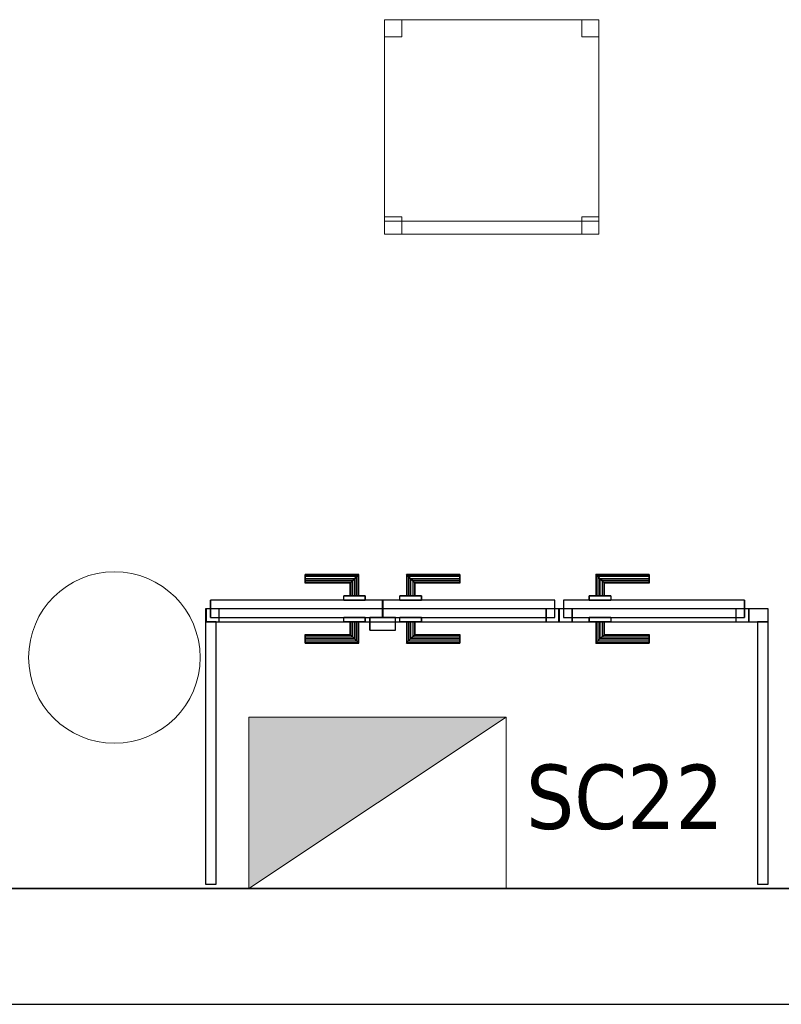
# Model space of a CAD drawing. Header units: metres. Extents: x 397.7 to 427.5, y 12.7 to 28.4.
# Tile 5 of 57: x 405.6 to 407.4, y 12.8 to 15.1. Entities that reach past the tile are written whole.
import ezdxf

# ---------------------------------------------------------------- set-up
doc = ezdxf.new("R2010")
doc.units = ezdxf.units.M
doc.layers.add('01_CARPINTERIA', color=5, linetype='Continuous', lineweight=25, true_color=0x0000ff)
doc.layers.add('01_SUELOS', color=7, linetype='Continuous', lineweight=25, true_color=0x007f00)
for name, color, linetype, lineweight in [('02_MOBILIARIO', 7, 'Continuous', 18), ('A-COLS-____-MCUT', 7, 'Continuous', 18), ('A-COLS-____-OTLN', 7, 'Continuous', 18), ('A-DETL-____-MBND', 7, 'Continuous', 18), ('A-DETL-GENF-OTLN', 7, 'Continuous', 18), ('A-GENM-____-OTLN', 7, 'Continuous', 18), ('A-WALL-____-MCUT', 7, 'Continuous', 25), ('A-WALL-____-OTLN', 7, 'Continuous', 25), ('E-ELEC-EQPM-IDEN', 7, 'Continuous', 30)]:
    doc.layers.add(name, color=color, linetype=linetype, lineweight=lineweight)
doc.styles.add('Tahoma_3', font='tahoma.ttf', dxfattribs={"height": 0.15})

# ---------------------------------------------------------------- blocks, each defined once
blk = doc.blocks.new('Family - Cadira d_Oficina_P4-153761-07_ELEC_P4')
at = {"layer": 'A-DETL-____-MBND', "color": 253, "true_color": 0xaaaaaa}
for p, q in [((0, 0.5), (0.5, 0.5)), ((0, 0), (0, 0.5)), ((0.5, 0.5), (0, 0.5)), ((0, 0.5), (0, 0)), ((0, 0.46), (0, 0.5)), ((0, 0.5), (0.04, 0.5)), ((0.04, 0.5), (0, 0.5)), ((0, 0.5), (0, 0.46)), ((0.04, 0.5), (0.04, 0.46)), ((0.04, 0.46), (0.04, 0.5)), ((0.46, 0.46), (0.46, 0.5)), ((0.46, 0.5), (0.5, 0.5)), ((0.5, 0.5), (0.46, 0.5)), ((0.46, 0.5), (0.46, 0.46)), ((0.5, 0.5), (0.5, 0)), ((0.5, 0), (0.5, 0.5)), ((0.5, 0.5), (0.5, 0.46)), ((0.5, 0.46), (0.5, 0.5)), ((0.04, 0.46), (0, 0.46)), ((0, 0.46), (0.04, 0.46)), ((0.5, 0.46), (0.46, 0.46)), ((0.46, 0.46), (0.5, 0.46)), ((0, 0), (0, 0.04)), ((0, 0.04), (0.04, 0.04)), ((0.04, 0.04), (0, 0.04)), ((0, 0.04), (0, 0)), ((0, 0), (0, 0.03)), ((0, 0.03), (0.5, 0.03)), ((0.5, 0.03), (0, 0.03)), ((0, 0.03), (0, 0)), ((0.04, 0.04), (0.04, 0)), ((0.04, 0), (0.04, 0.04)), ((0.46, 0), (0.46, 0.04)), ((0.46, 0.04), (0.5, 0.04)), ((0.5, 0.04), (0.46, 0.04)), ((0.46, 0.04), (0.46, 0)), ((0.5, 0.04), (0.5, 0)), ((0.5, 0), (0.5, 0.04)), ((0.5, 0.03), (0.5, 0)), ((0.5, 0), (0.5, 0.03)), ((0.04, 0), (0, 0)), ((0, 0), (0.04, 0)), ((0, 0), (0.5, 0)), ((0.5, 0), (0, 0)), ((0.5, 0), (0.46, 0)), ((0.5, 0), (0, 0)), ((0, 0), (0.5, 0)), ((0.46, 0), (0.5, 0))]:
    blk.add_line(p, q, dxfattribs=at)
blk = doc.blocks.new('Family - Evans PA-153788-07_ELEC_P4')
at = {"layer": 'A-WALL-____-MCUT', "color": 253, "true_color": 0xaaaaaa}
for p, q in [((0.6125, 0.025), (0, 0.025)), ((0, 0.025), (0, 0)), ((0.6125, 0), (0.6125, 0.025)), ((0, 0), (0.6125, 0))]:
    blk.add_line(p, q, dxfattribs=at)
at = {"layer": 'A-WALL-____-OTLN', "color": 253, "true_color": 0xaaaaaa}
for p, q in [((0.6125, 0.025), (0, 0.025)), ((0, 0.025), (0, 0)), ((0.6125, 0), (0.6125, 0.025)), ((0, 0), (0.6125, 0))]:
    blk.add_line(p, q, dxfattribs=at)
at = {"layer": 'A-WALL-____-OTLN', "color": 253, "lineweight": 18, "true_color": 0xaaaaaa}
blk.add_line((0, 0), (0.6125, 0), dxfattribs=at)
blk = doc.blocks.new('Family - LONDR55-XX_ZZ-ARQ-CAA-M3D-Londres55-153857-07_ELEC_P4')
at = {"layer": '01_CARPINTERIA', "color": 161, "true_color": 0xaaaaff}
for p, q in [((0.2308, 0.1087), (0.2308, 0.11)), ((0.2308, 0.11), (0.2308, 0.1087)), ((0.3558, 0.11), (0.2308, 0.11)), ((0.2308, 0.105), (0.2308, 0.1087)), ((0.2308, 0.1087), (0.2308, 0.105)), ((0.3545, 0.1087), (0.2308, 0.1087)), ((0.3545, 0.1087), (0.2308, 0.1087)), ((0.2308, 0.1), (0.2308, 0.105)), ((0.2308, 0.105), (0.2308, 0.1)), ((0.3508, 0.105), (0.2308, 0.105)), ((0.3508, 0.105), (0.2308, 0.105)), ((0.2308, 0.095), (0.2308, 0.1)), ((0.2308, 0.1), (0.2308, 0.095)), ((0.2308, 0.1), (0.3458, 0.1)), ((0.3458, 0.1), (0.2308, 0.1)), ((0.2308, 0.095), (0.2308, 0.0913)), ((0.2308, 0.0913), (0.2308, 0.095)), ((0.3408, 0.095), (0.2308, 0.095)), ((0.3408, 0.095), (0.2308, 0.095)), ((0.3372, 0.0913), (0.3408, 0.095)), ((0.3408, 0.095), (0.3372, 0.0913)), ((0.3408, 0.095), (0.3458, 0.1)), ((0.3458, 0.1), (0.3408, 0.095)), ((0.3408, 0.06), (0.3408, 0.095)), ((0.3408, 0.06), (0.3408, 0.095)), ((0.3508, 0.105), (0.3458, 0.1)), ((0.3458, 0.1), (0.3508, 0.105)), ((0.3458, 0.1), (0.3458, 0.06)), ((0.3458, 0.06), (0.3458, 0.1)), ((0.3545, 0.1087), (0.3508, 0.105)), ((0.3508, 0.105), (0.3545, 0.1087)), ((0.3508, 0.06), (0.3508, 0.105)), ((0.3508, 0.06), (0.3508, 0.105)), ((0.3558, 0.11), (0.3545, 0.1087)), ((0.3545, 0.1087), (0.3558, 0.11)), ((0.3545, 0.06), (0.3545, 0.1087)), ((0.3545, 0.06), (0.3545, 0.1087)), ((0.3558, 0.06), (0.3558, 0.11)), ((0.4682, 0.1087), (0.4668, 0.11)), ((0.4668, 0.11), (0.4668, 0.06)), ((0.4668, 0.11), (0.4682, 0.1087)), ((0.5918, 0.11), (0.4668, 0.11)), ((0.4718, 0.105), (0.4682, 0.1087)), ((0.4682, 0.1087), (0.4682, 0.06)), ((0.4682, 0.1087), (0.4682, 0.06)), ((0.4682, 0.1087), (0.4718, 0.105)), ((0.5918, 0.1087), (0.4682, 0.1087)), ((0.5918, 0.1087), (0.4682, 0.1087)), ((0.4768, 0.1), (0.4718, 0.105)), ((0.4718, 0.105), (0.4718, 0.06)), ((0.4718, 0.105), (0.4718, 0.06)), ((0.4718, 0.105), (0.4768, 0.1)), ((0.5918, 0.105), (0.4718, 0.105)), ((0.5918, 0.105), (0.4718, 0.105)), ((0.4768, 0.06), (0.4768, 0.1)), ((0.4768, 0.1), (0.4768, 0.06)), ((0.4768, 0.1), (0.4818, 0.095)), ((0.4818, 0.095), (0.4768, 0.1)), ((0.4768, 0.1), (0.5918, 0.1)), ((0.5918, 0.1), (0.4768, 0.1)), ((0.4818, 0.095), (0.4818, 0.06)), ((0.4818, 0.095), (0.4855, 0.0913)), ((0.4855, 0.0913), (0.4818, 0.095)), ((0.4818, 0.095), (0.4818, 0.06)), ((0.5918, 0.095), (0.4818, 0.095)), ((0.5918, 0.095), (0.4818, 0.095)), ((0.5918, 0.1087), (0.5918, 0.11)), ((0.5918, 0.11), (0.5918, 0.1087)), ((0.5918, 0.105), (0.5918, 0.1087)), ((0.5918, 0.1087), (0.5918, 0.105)), ((0.5918, 0.105), (0.5918, 0.1)), ((0.5918, 0.1), (0.5918, 0.105)), ((0.5918, 0.1), (0.5918, 0.095)), ((0.5918, 0.095), (0.5918, 0.1)), ((0.5918, 0.095), (0.5918, 0.0913)), ((0.5918, 0.0913), (0.5918, 0.095)), ((0.2308, 0.0913), (0.2308, 0.09)), ((0.2308, 0.09), (0.2308, 0.0913)), ((0.3372, 0.0913), (0.2308, 0.0913)), ((0.3372, 0.0913), (0.2308, 0.0913)), ((0.3358, 0.09), (0.2308, 0.09)), ((0.3358, 0.09), (0.3372, 0.0913)), ((0.3372, 0.0913), (0.3358, 0.09)), ((0.3358, 0.06), (0.3358, 0.09)), ((0.3372, 0.06), (0.3372, 0.0913)), ((0.3372, 0.06), (0.3372, 0.0913)), ((0.4855, 0.0913), (0.4855, 0.06)), ((0.4855, 0.0913), (0.4868, 0.09)), ((0.4868, 0.09), (0.4855, 0.0913)), ((0.4855, 0.0913), (0.4855, 0.06)), ((0.5918, 0.0913), (0.4855, 0.0913)), ((0.5918, 0.0913), (0.4855, 0.0913)), ((0.4868, 0.09), (0.4868, 0.06)), ((0.5918, 0.09), (0.4868, 0.09)), ((0.5918, 0.0913), (0.5918, 0.09)), ((0.5918, 0.09), (0.5918, 0.0913)), ((0.4108, 0.05), (0.01, 0.05)), ((0.01, 0.05), (0.01, 0.01)), ((0.4108, 0.05), (0.01, 0.05)), ((0.01, 0.01), (0.01, 0.05)), ((0.3708, 0.06), (0.3208, 0.06)), ((0.3208, 0.06), (0.3708, 0.06)), ((0.3208, 0.05), (0.3208, 0.06)), ((0.3208, 0.05), (0.3208, 0.06)), ((0.3708, 0.05), (0.3208, 0.05)), ((0.3208, 0.05), (0.3708, 0.05)), ((0.3372, 0.06), (0.3358, 0.06)), ((0.3358, 0.06), (0.3372, 0.06)), ((0.3408, 0.06), (0.3372, 0.06)), ((0.3372, 0.06), (0.3408, 0.06)), ((0.3458, 0.06), (0.3408, 0.06)), ((0.3408, 0.06), (0.3458, 0.06)), ((0.3508, 0.06), (0.3458, 0.06)), ((0.3458, 0.06), (0.3508, 0.06)), ((0.3508, 0.06), (0.3545, 0.06)), ((0.3545, 0.06), (0.3508, 0.06)), ((0.3545, 0.06), (0.3558, 0.06)), ((0.3558, 0.06), (0.3545, 0.06)), ((0.3708, 0.05), (0.3708, 0.06)), ((0.3708, 0.06), (0.3708, 0.05)), ((0.4108, 0.01), (0.4108, 0.05)), ((0.4108, 0.01), (0.4108, 0.05)), ((0.8127, 0.05), (0.4118, 0.05)), ((0.4118, 0.05), (0.4118, 0.01)), ((0.8127, 0.05), (0.4118, 0.05)), ((0.4118, 0.01), (0.4118, 0.05)), ((0.5018, 0.06), (0.4518, 0.06)), ((0.4518, 0.06), (0.5018, 0.06)), ((0.4518, 0.05), (0.4518, 0.06)), ((0.4518, 0.05), (0.4518, 0.06)), ((0.5018, 0.05), (0.4518, 0.05)), ((0.4518, 0.05), (0.5018, 0.05)), ((0.4682, 0.06), (0.4668, 0.06)), ((0.4668, 0.06), (0.4682, 0.06)), ((0.4718, 0.06), (0.4682, 0.06)), ((0.4682, 0.06), (0.4718, 0.06)), ((0.4768, 0.06), (0.4718, 0.06)), ((0.4718, 0.06), (0.4768, 0.06)), ((0.4818, 0.06), (0.4768, 0.06)), ((0.4768, 0.06), (0.4818, 0.06)), ((0.4818, 0.06), (0.4855, 0.06)), ((0.4855, 0.06), (0.4818, 0.06)), ((0.4855, 0.06), (0.4868, 0.06)), ((0.4868, 0.06), (0.4855, 0.06)), ((0.5018, 0.05), (0.5018, 0.06)), ((0.5018, 0.06), (0.5018, 0.05)), ((0.8127, 0.01), (0.8127, 0.05)), ((0.8127, 0.01), (0.8127, 0.05)), ((0.03, 0.03), (0, 0.03)), ((0, 0.03), (0, 0)), ((0.03, 0.03), (0, 0.03)), ((0, 0), (0, 0.03)), ((0.03, 0), (0.03, 0.03)), ((0.03, 0), (0.03, 0.03)), ((0.8227, 0.03), (0.7927, 0.03)), ((0.7927, 0.03), (0.7927, 0)), ((0.8227, 0.03), (0.7927, 0.03)), ((0.7927, 0), (0.7927, 0.03)), ((0.8227, 0), (0.8227, 0.03)), ((0.8227, 0), (0.8227, 0.03)), ((0, 0), (0.03, 0)), ((0, 0), (0.03, 0)), ((0.01, 0.01), (0.4108, 0.01)), ((0.01, 0.01), (0.4108, 0.01)), ((0.3208, 0.01), (0.3708, 0.01)), ((0.3708, 0.01), (0.3208, 0.01)), ((0.3208, 0), (0.3208, 0.01)), ((0.3208, 0), (0.3208, 0.01)), ((0.3208, 0), (0.3708, 0)), ((0.3708, 0), (0.3208, 0)), ((0.3372, 0), (0.3358, 0)), ((0.3358, 0), (0.3372, 0)), ((0.3358, -0.03), (0.3358, 0)), ((0.3408, 0), (0.3372, 0)), ((0.3372, 0), (0.3408, 0)), ((0.3372, -0.0313), (0.3372, 0)), ((0.3372, -0.0313), (0.3372, 0)), ((0.3408, 0), (0.3458, 0)), ((0.3458, 0), (0.3408, 0)), ((0.3408, -0.035), (0.3408, 0)), ((0.3458, 0), (0.3508, 0)), ((0.3508, 0), (0.3458, 0)), ((0.3458, 0), (0.3458, -0.04)), ((0.3458, -0.04), (0.3458, 0)), ((0.3508, 0), (0.3545, 0)), ((0.3545, 0), (0.3508, 0)), ((0.3508, -0.045), (0.3508, 0)), ((0.3545, 0), (0.3558, 0)), ((0.3558, 0), (0.3545, 0)), ((0.3545, -0.0487), (0.3545, 0)), ((0.3708, 0), (0.3708, 0.01)), ((0.3708, 0.01), (0.3708, 0)), ((0.4418, 0.01), (0.3818, 0.01)), ((0.3818, 0.01), (0.3818, -0.02)), ((0.4418, 0.01), (0.3818, 0.01)), ((0.3818, -0.02), (0.3818, 0.01)), ((0.4118, 0.01), (0.8127, 0.01)), ((0.4118, 0.01), (0.8127, 0.01)), ((0.4418, -0.02), (0.4418, 0.01)), ((0.4418, -0.02), (0.4418, 0.01)), ((0.4518, 0.01), (0.5018, 0.01)), ((0.5018, 0.01), (0.4518, 0.01)), ((0.4518, 0), (0.4518, 0.01)), ((0.4518, 0), (0.4518, 0.01)), ((0.4518, 0), (0.5018, 0)), ((0.5018, 0), (0.4518, 0)), ((0.4682, 0), (0.4668, 0)), ((0.4668, 0), (0.4682, 0)), ((0.4668, 0), (0.4668, -0.05)), ((0.4718, 0), (0.4682, 0)), ((0.4682, 0), (0.4718, 0)), ((0.4682, 0), (0.4682, -0.0487)), ((0.4718, 0), (0.4768, 0)), ((0.4768, 0), (0.4718, 0)), ((0.4718, 0), (0.4718, -0.045)), ((0.4768, 0), (0.4818, 0)), ((0.4818, 0), (0.4768, 0)), ((0.4768, -0.04), (0.4768, 0)), ((0.4768, 0), (0.4768, -0.04)), ((0.4818, 0), (0.4855, 0)), ((0.4855, 0), (0.4818, 0)), ((0.4855, 0), (0.4868, 0)), ((0.4868, 0), (0.4855, 0)), ((0.4855, 0), (0.4855, -0.0313)), ((0.5018, 0), (0.5018, 0.01)), ((0.5018, 0.01), (0.5018, 0)), ((0.7927, 0), (0.8227, 0)), ((0.7927, 0), (0.8227, 0)), ((0.3408, -0.035), (0.3408, 0)), ((0.3508, -0.045), (0.3508, 0)), ((0.3545, -0.0487), (0.3545, 0)), ((0.3558, -0.05), (0.3558, 0)), ((0.3818, -0.02), (0.4418, -0.02)), ((0.3818, -0.02), (0.4418, -0.02)), ((0.4682, 0), (0.4682, -0.0487)), ((0.4718, 0), (0.4718, -0.045)), ((0.4818, 0), (0.4818, -0.035)), ((0.4818, 0), (0.4818, -0.035)), ((0.4855, 0), (0.4855, -0.0313)), ((0.4868, 0), (0.4868, -0.03)), ((0.2308, -0.0313), (0.2308, -0.03)), ((0.2308, -0.03), (0.2308, -0.0313)), ((0.2308, -0.03), (0.3358, -0.03)), ((0.2308, -0.035), (0.2308, -0.0313)), ((0.2308, -0.0313), (0.2308, -0.035)), ((0.2308, -0.0313), (0.3372, -0.0313)), ((0.2308, -0.0313), (0.3372, -0.0313)), ((0.2308, -0.04), (0.2308, -0.035)), ((0.2308, -0.035), (0.2308, -0.04)), ((0.2308, -0.035), (0.3408, -0.035)), ((0.2308, -0.035), (0.3408, -0.035)), ((0.2308, -0.045), (0.2308, -0.04)), ((0.2308, -0.04), (0.2308, -0.045)), ((0.3458, -0.04), (0.2308, -0.04)), ((0.2308, -0.04), (0.3458, -0.04)), ((0.2308, -0.045), (0.2308, -0.0487)), ((0.2308, -0.0487), (0.2308, -0.045)), ((0.2308, -0.045), (0.3508, -0.045)), ((0.2308, -0.045), (0.3508, -0.045)), ((0.3372, -0.0313), (0.3358, -0.03)), ((0.3358, -0.03), (0.3372, -0.0313)), ((0.3408, -0.035), (0.3372, -0.0313)), ((0.3372, -0.0313), (0.3408, -0.035)), ((0.3458, -0.04), (0.3408, -0.035)), ((0.3408, -0.035), (0.3458, -0.04)), ((0.3458, -0.04), (0.3508, -0.045)), ((0.3508, -0.045), (0.3458, -0.04)), ((0.3508, -0.045), (0.3545, -0.0487)), ((0.3545, -0.0487), (0.3508, -0.045)), ((0.4682, -0.0487), (0.4718, -0.045)), ((0.4718, -0.045), (0.4682, -0.0487)), ((0.4718, -0.045), (0.4768, -0.04)), ((0.4768, -0.04), (0.4718, -0.045)), ((0.4718, -0.045), (0.5918, -0.045)), ((0.4718, -0.045), (0.5918, -0.045)), ((0.4818, -0.035), (0.4768, -0.04)), ((0.4768, -0.04), (0.4818, -0.035)), ((0.5918, -0.04), (0.4768, -0.04)), ((0.4768, -0.04), (0.5918, -0.04)), ((0.4855, -0.0313), (0.4818, -0.035)), ((0.4818, -0.035), (0.4855, -0.0313)), ((0.4818, -0.035), (0.5918, -0.035)), ((0.4818, -0.035), (0.5918, -0.035)), ((0.4868, -0.03), (0.4855, -0.0313)), ((0.4855, -0.0313), (0.4868, -0.03)), ((0.4855, -0.0313), (0.5918, -0.0313)), ((0.4855, -0.0313), (0.5918, -0.0313)), ((0.4868, -0.03), (0.5918, -0.03)), ((0.5918, -0.0313), (0.5918, -0.03)), ((0.5918, -0.03), (0.5918, -0.0313)), ((0.5918, -0.035), (0.5918, -0.0313)), ((0.5918, -0.0313), (0.5918, -0.035)), ((0.5918, -0.035), (0.5918, -0.04)), ((0.5918, -0.04), (0.5918, -0.035)), ((0.5918, -0.04), (0.5918, -0.045)), ((0.5918, -0.045), (0.5918, -0.04)), ((0.5918, -0.045), (0.5918, -0.0487)), ((0.5918, -0.0487), (0.5918, -0.045)), ((0.2308, -0.0487), (0.2308, -0.05)), ((0.2308, -0.05), (0.2308, -0.0487)), ((0.2308, -0.0487), (0.3545, -0.0487)), ((0.2308, -0.0487), (0.3545, -0.0487)), ((0.2308, -0.05), (0.3558, -0.05)), ((0.3545, -0.0487), (0.3558, -0.05)), ((0.3558, -0.05), (0.3545, -0.0487)), ((0.4668, -0.05), (0.4682, -0.0487)), ((0.4682, -0.0487), (0.4668, -0.05)), ((0.4668, -0.05), (0.5918, -0.05)), ((0.4682, -0.0487), (0.5918, -0.0487)), ((0.4682, -0.0487), (0.5918, -0.0487)), ((0.5918, -0.0487), (0.5918, -0.05)), ((0.5918, -0.05), (0.5918, -0.0487))]:
    blk.add_line(p, q, dxfattribs=at)
blk = doc.blocks.new('Family - Porta PA-153858-07_ELEC_P4')
blk.add_blockref('Family - LONDR55-XX_ZZ-ARQ-CAA-M3D-Londres55-153857-07_ELEC_P4', (0, 0))
blk = doc.blocks.new('Family - LONDR55-XX_ZZ-ARQ-CAA-M3D-Londres55-154093-07_ELEC_P4')
at = {"layer": '01_CARPINTERIA', "color": 161, "true_color": 0xaaaaff}
for p, q in [((0.0863, 0.1087), (0.085, 0.11)), ((0.085, 0.11), (0.085, 0.06)), ((0.085, 0.11), (0.0863, 0.1087)), ((0.21, 0.11), (0.085, 0.11)), ((0.09, 0.105), (0.0863, 0.1087)), ((0.0863, 0.1087), (0.0863, 0.06)), ((0.0863, 0.1087), (0.0863, 0.06)), ((0.0863, 0.1087), (0.09, 0.105)), ((0.21, 0.1087), (0.0863, 0.1087)), ((0.21, 0.1087), (0.0863, 0.1087)), ((0.095, 0.1), (0.09, 0.105)), ((0.09, 0.105), (0.09, 0.06)), ((0.09, 0.105), (0.09, 0.06)), ((0.09, 0.105), (0.095, 0.1)), ((0.21, 0.105), (0.09, 0.105)), ((0.21, 0.105), (0.09, 0.105)), ((0.095, 0.06), (0.095, 0.1)), ((0.095, 0.1), (0.095, 0.06)), ((0.095, 0.1), (0.1, 0.095)), ((0.1, 0.095), (0.095, 0.1)), ((0.095, 0.1), (0.21, 0.1)), ((0.21, 0.1), (0.095, 0.1)), ((0.1, 0.095), (0.1, 0.06)), ((0.1, 0.095), (0.1037, 0.0913)), ((0.1037, 0.0913), (0.1, 0.095)), ((0.1, 0.095), (0.1, 0.06)), ((0.21, 0.095), (0.1, 0.095)), ((0.21, 0.095), (0.1, 0.095)), ((0.21, 0.1087), (0.21, 0.11)), ((0.21, 0.11), (0.21, 0.1087)), ((0.21, 0.105), (0.21, 0.1087)), ((0.21, 0.1087), (0.21, 0.105)), ((0.21, 0.105), (0.21, 0.1)), ((0.21, 0.1), (0.21, 0.105)), ((0.21, 0.1), (0.21, 0.095)), ((0.21, 0.095), (0.21, 0.1)), ((0.21, 0.095), (0.21, 0.0913)), ((0.21, 0.0913), (0.21, 0.095)), ((0.1037, 0.0913), (0.1037, 0.06)), ((0.1037, 0.0913), (0.105, 0.09)), ((0.105, 0.09), (0.1037, 0.0913)), ((0.1037, 0.0913), (0.1037, 0.06)), ((0.21, 0.0913), (0.1037, 0.0913)), ((0.21, 0.0913), (0.1037, 0.0913)), ((0.105, 0.09), (0.105, 0.06)), ((0.21, 0.09), (0.105, 0.09)), ((0.21, 0.0913), (0.21, 0.09)), ((0.21, 0.09), (0.21, 0.0913)), ((0.4319, 0.05), (0.01, 0.05)), ((0.01, 0.05), (0.01, 0.01)), ((0.4319, 0.05), (0.01, 0.05)), ((0.01, 0.05), (0.01, 0.01)), ((0.12, 0.06), (0.07, 0.06)), ((0.07, 0.06), (0.12, 0.06)), ((0.07, 0.06), (0.07, 0.05)), ((0.07, 0.05), (0.07, 0.06)), ((0.12, 0.05), (0.07, 0.05)), ((0.07, 0.05), (0.12, 0.05)), ((0.0863, 0.06), (0.085, 0.06)), ((0.085, 0.06), (0.0863, 0.06)), ((0.09, 0.06), (0.0863, 0.06)), ((0.0863, 0.06), (0.09, 0.06)), ((0.095, 0.06), (0.09, 0.06)), ((0.09, 0.06), (0.095, 0.06)), ((0.1, 0.06), (0.095, 0.06)), ((0.095, 0.06), (0.1, 0.06)), ((0.1, 0.06), (0.1037, 0.06)), ((0.1037, 0.06), (0.1, 0.06)), ((0.1037, 0.06), (0.105, 0.06)), ((0.105, 0.06), (0.1037, 0.06)), ((0.12, 0.06), (0.12, 0.05)), ((0.12, 0.06), (0.12, 0.05)), ((0.4319, 0.01), (0.4319, 0.05)), ((0.4319, 0.05), (0.4319, 0.01)), ((0.03, 0.03), (0, 0.03)), ((0, 0.03), (0, 0)), ((0.03, 0.03), (0, 0.03)), ((0, 0.03), (0, 0)), ((0.03, 0), (0.03, 0.03)), ((0.03, 0.03), (0.03, 0)), ((0.4419, 0.03), (0.4119, 0.03)), ((0.4119, 0.03), (0.4119, 0)), ((0.4419, 0.03), (0.4119, 0.03)), ((0.4119, 0.03), (0.4119, 0)), ((0.4419, 0), (0.4419, 0.03)), ((0.4419, 0.03), (0.4419, 0)), ((0, 0), (0.03, 0)), ((0, 0), (0.03, 0)), ((0.01, 0.01), (0.4319, 0.01)), ((0.01, 0.01), (0.4319, 0.01)), ((0.07, 0.01), (0.12, 0.01)), ((0.12, 0.01), (0.07, 0.01)), ((0.07, 0.01), (0.07, 0)), ((0.07, 0), (0.07, 0.01)), ((0.07, 0), (0.12, 0)), ((0.12, 0), (0.07, 0)), ((0.0863, 0), (0.085, 0)), ((0.085, 0), (0.0863, 0)), ((0.085, 0), (0.085, -0.05)), ((0.09, 0), (0.0863, 0)), ((0.0863, 0), (0.09, 0)), ((0.0863, 0), (0.0863, -0.0487)), ((0.09, 0), (0.095, 0)), ((0.095, 0), (0.09, 0)), ((0.09, 0), (0.09, -0.045)), ((0.09, 0), (0.09, -0.045)), ((0.095, 0), (0.1, 0)), ((0.1, 0), (0.095, 0)), ((0.095, -0.04), (0.095, 0)), ((0.095, 0), (0.095, -0.04)), ((0.1, 0), (0.1037, 0)), ((0.1037, 0), (0.1, 0)), ((0.1, 0), (0.1, -0.035)), ((0.1037, 0), (0.105, 0)), ((0.105, 0), (0.1037, 0)), ((0.1037, 0), (0.1037, -0.0313)), ((0.105, 0), (0.105, -0.03)), ((0.12, 0.01), (0.12, 0)), ((0.12, 0.01), (0.12, 0)), ((0.4119, 0), (0.4419, 0)), ((0.4119, 0), (0.4419, 0)), ((0.0863, 0), (0.0863, -0.0487)), ((0.1, 0), (0.1, -0.035)), ((0.1037, 0), (0.1037, -0.0313)), ((0.0863, -0.0487), (0.09, -0.045)), ((0.09, -0.045), (0.0863, -0.0487)), ((0.09, -0.045), (0.095, -0.04)), ((0.095, -0.04), (0.09, -0.045)), ((0.09, -0.045), (0.21, -0.045)), ((0.09, -0.045), (0.21, -0.045)), ((0.1, -0.035), (0.095, -0.04)), ((0.095, -0.04), (0.1, -0.035)), ((0.21, -0.04), (0.095, -0.04)), ((0.095, -0.04), (0.21, -0.04)), ((0.1037, -0.0313), (0.1, -0.035)), ((0.1, -0.035), (0.1037, -0.0313)), ((0.1, -0.035), (0.21, -0.035)), ((0.1, -0.035), (0.21, -0.035)), ((0.105, -0.03), (0.1037, -0.0313)), ((0.1037, -0.0313), (0.105, -0.03)), ((0.1037, -0.0313), (0.21, -0.0313)), ((0.1037, -0.0313), (0.21, -0.0313)), ((0.105, -0.03), (0.21, -0.03)), ((0.21, -0.0313), (0.21, -0.03)), ((0.21, -0.03), (0.21, -0.0313)), ((0.21, -0.035), (0.21, -0.0313)), ((0.21, -0.0313), (0.21, -0.035)), ((0.21, -0.035), (0.21, -0.04)), ((0.21, -0.04), (0.21, -0.035)), ((0.21, -0.04), (0.21, -0.045)), ((0.21, -0.045), (0.21, -0.04)), ((0.21, -0.045), (0.21, -0.0487)), ((0.21, -0.0487), (0.21, -0.045)), ((0.085, -0.05), (0.0863, -0.0487)), ((0.0863, -0.0487), (0.085, -0.05)), ((0.085, -0.05), (0.21, -0.05)), ((0.0863, -0.0487), (0.21, -0.0487)), ((0.0863, -0.0487), (0.21, -0.0487)), ((0.21, -0.0487), (0.21, -0.05)), ((0.21, -0.05), (0.21, -0.0487))]:
    blk.add_line(p, q, dxfattribs=at)
blk = doc.blocks.new('Family - Porta P4-154094-07_ELEC_P4')
blk.add_blockref('Family - LONDR55-XX_ZZ-ARQ-CAA-M3D-Londres55-154093-07_ELEC_P4', (0, 0))
blk = doc.blocks.new('Family - Evans PA-154102-07_ELEC_P4')
at = {"layer": 'A-WALL-____-MCUT', "color": 253, "true_color": 0xaaaaaa}
for p, q in [((0.0453, 0.03), (0, 0.03)), ((0, 0.03), (0, 0)), ((0.0453, 0), (0.0453, 0.03)), ((0.4878, 0.03), (0.4872, 0.03)), ((0.4872, 0.03), (0.4872, 0)), ((0.4878, 0), (0.4878, 0.03)), ((1.3105, 0.03), (1.3105, 0)), ((1.3123, 0.03), (1.3105, 0.03)), ((1.3123, 0), (1.3123, 0.03)), ((0, 0), (0.0453, 0)), ((0.4872, 0), (0.4878, 0)), ((1.3105, 0), (1.3123, 0))]:
    blk.add_line(p, q, dxfattribs=at)
at = {"layer": 'A-WALL-____-OTLN', "color": 253, "true_color": 0xaaaaaa}
for p, q in [((1.3123, 0.03), (0, 0.03)), ((0, 0.03), (0, 0)), ((0.0453, 0), (0.0453, 0.03)), ((0.4872, 0.03), (0.0453, 0.03)), ((0.4872, 0), (0.4872, 0.03)), ((0.4878, 0), (0.4878, 0.03)), ((1.3105, 0.03), (0.4878, 0.03)), ((1.3105, 0), (1.3105, 0.03)), ((1.3123, 0), (1.3123, 0.03)), ((0, 0), (1.3123, 0)), ((0.0453, 0), (0.4872, 0)), ((0.4878, 0), (1.3105, 0))]:
    blk.add_line(p, q, dxfattribs=at)
at = {"layer": 'A-WALL-____-OTLN', "color": 253, "lineweight": 18, "true_color": 0xaaaaaa}
blk.add_line((0, 0), (1.3123, 0), dxfattribs=at)
blk = doc.blocks.new('Family - Vano de puerta PA-154104-07_ELEC_P4')
at = {"layer": 'A-GENM-____-OTLN', "color": 253, "true_color": 0xaaaaaa}
for p, q in [((406.8738, 13.7631), (406.0511, 13.7631)), ((406.0511, 13.7631), (406.0511, 13.7331)), ((406.0511, 13.7631), (406.8738, 13.7631)), ((406.0511, 13.7331), (406.0511, 13.7631)), ((406.8738, 13.7331), (406.8738, 13.7631)), ((406.8738, 13.7331), (406.8738, 13.7631)), ((406.0511, 13.7331), (406.8738, 13.7331)), ((406.8738, 13.7331), (406.0511, 13.7331))]:
    blk.add_line(p, q, dxfattribs=at)
blk = doc.blocks.new('Family - Vano de puerta PA-154106-07_ELEC_P4')
at = {"layer": 'A-GENM-____-OTLN', "color": 253, "true_color": 0xaaaaaa}
for p, q in [((407.3163, 13.7631), (406.8744, 13.7631)), ((406.8744, 13.7631), (406.8744, 13.7331)), ((406.8744, 13.7631), (407.3163, 13.7631)), ((406.8744, 13.7331), (406.8744, 13.7631)), ((407.3163, 13.7331), (407.3163, 13.7631)), ((407.3163, 13.7331), (407.3163, 13.7631)), ((406.8744, 13.7331), (407.3163, 13.7331)), ((407.3163, 13.7331), (406.8744, 13.7331))]:
    blk.add_line(p, q, dxfattribs=at)
blk = doc.blocks.new('Family - Mur P4-154190-07_ELEC_P4')
at = {"layer": 'A-WALL-____-MCUT', "color": 253, "true_color": 0xaaaaaa}
for p, q in [((25.4717, 0.27), (0.0535, 0.27)), ((0, 0), (25.4157, 0))]:
    blk.add_line(p, q, dxfattribs=at)
at = {"layer": 'A-WALL-____-OTLN', "color": 253, "true_color": 0xaaaaaa}
for p, q in [((25.4717, 0.27), (0.0535, 0.27)), ((0, 0), (25.4157, 0))]:
    blk.add_line(p, q, dxfattribs=at)
at = {"layer": 'A-WALL-____-OTLN', "color": 253, "lineweight": 18, "true_color": 0xaaaaaa}
blk.add_line((0, 0), (25.4157, 0), dxfattribs=at)
blk = doc.blocks.new('Family - Pilar P4-154194-07_ELEC_P4')
at = {"layer": 'A-COLS-____-MCUT', "color": 253, "true_color": 0xaaaaaa}
for start, end in [(360, 180), (180, 360)]:
    blk.add_arc((0.2, 0.2), 0.2, start, end, dxfattribs=at)
at = {"layer": 'A-COLS-____-OTLN', "color": 253, "true_color": 0xaaaaaa}
for start, end in [(360, 180), (180, 360)]:
    blk.add_arc((0.2, 0.2), 0.2, start, end, dxfattribs=at)
blk = doc.blocks.new('Family - Evans PA-154196-07_ELEC_P4')
at = {"layer": 'A-WALL-____-MCUT', "color": 253, "true_color": 0xaaaaaa}
for p, q in [((0.6125, 0.025), (0, 0.025)), ((0, 0.025), (0, 0)), ((0.6125, 0), (0.6125, 0.025)), ((0, 0), (0.6125, 0))]:
    blk.add_line(p, q, dxfattribs=at)
at = {"layer": 'A-WALL-____-OTLN', "color": 253, "true_color": 0xaaaaaa}
for p, q in [((0.6125, 0.025), (0, 0.025)), ((0, 0.025), (0, 0)), ((0.6125, 0), (0.6125, 0.025)), ((0, 0), (0.6125, 0))]:
    blk.add_line(p, q, dxfattribs=at)
at = {"layer": 'A-WALL-____-OTLN', "color": 253, "lineweight": 18, "true_color": 0xaaaaaa}
blk.add_line((0, 0), (0.6125, 0), dxfattribs=at)
blk = doc.blocks.new('Family - LONDR55-XX_ZZ-ARQ-CAA-M3D-Londres55-154484-07_ELEC_P4')
at = {"layer": '01_SUELOS', "color": 9, "true_color": 0xaad4aa}
for p, q in [((0, 0), (25.4182, 0)), ((25.4182, 0), (0, 0))]:
    blk.add_line(p, q, dxfattribs=at)
blk = doc.blocks.new('LONDR55-XX_ZZ-ARQ-CAA-M3D-Londres55_ifc-1-07_ELEC_P4')
at = {"layer": '01_CARPINTERIA', "color": 253, "lineweight": 18, "true_color": 0xaaaaaa}
for name, p in [('Family - Porta PA-153858-07_ELEC_P4', (406.0511, 13.7331)), ('Family - Porta P4-154094-07_ELEC_P4', (406.8744, 13.7331))]:
    blk.add_blockref(name, p, dxfattribs=at)
at = {"layer": '01_SUELOS', "color": 253, "lineweight": 18, "true_color": 0xaaaaaa}
blk.add_blockref('Family - LONDR55-XX_ZZ-ARQ-CAA-M3D-Londres55-154484-07_ELEC_P4', (398.2952, 13.1106), dxfattribs=at)
at = {"layer": '02_MOBILIARIO', "color": 253, "lineweight": 18, "true_color": 0xaaaaaa}
blk.add_blockref('Family - Cadira d_Oficina_P4-153761-07_ELEC_P4', (406.467, 14.6372), dxfattribs=at)
at = {"layer": 'A-COLS-____-OTLN', "color": 253, "lineweight": 18, "true_color": 0xaaaaaa}
blk.add_blockref('Family - Pilar P4-154194-07_ELEC_P4', (405.637, 13.4495), dxfattribs=at)
at = {"layer": 'A-GENM-____-OTLN', "color": 253, "lineweight": 18, "true_color": 0xaaaaaa}
for name in ['Family - Vano de puerta PA-154104-07_ELEC_P4', 'Family - Vano de puerta PA-154106-07_ELEC_P4']:
    blk.add_blockref(name, (0, 0), dxfattribs=at)
at = {"layer": 'A-WALL-____-OTLN', "color": 253, "lineweight": 18, "true_color": 0xaaaaaa}
for name, p, rotation in [('Family - Evans PA-154102-07_ELEC_P4', (407.3616, 13.7631), 180), ('Family - Evans PA-153788-07_ELEC_P4', (406.0743, 13.1206), 90), ('Family - Evans PA-154196-07_ELEC_P4', (407.3616, 13.1206), 90)]:
    blk.add_blockref(name, p, dxfattribs=dict(at, rotation=rotation))
blk.add_blockref('Family - Mur P4-154190-07_ELEC_P4', (398.2417, 12.8406), dxfattribs=at)
blk = doc.blocks.new('ZYR_05_02_01 Quadre Electric - SC22-561397-07_ELEC_P4')
at = {"layer": 'A-DETL-GENF-OTLN', "true_color": 0x3c0aff}
blk.add_hatch(color=180, dxfattribs=at).paths.add_polyline_path([(0.3, 0), (-0.3, -0.4), (0.3, -0.4)])
at = {"layer": 'A-DETL-GENF-OTLN', "color": 180, "true_color": 0x3c0aff}
for p, q in [((0.3, 0), (-0.3, -0.4)), ((-0.3, 0), (0.3, 0)), ((-0.3, -0.4), (-0.3, 0)), ((-0.3, -0.4), (0.3, 0)), ((0.3, -0.4), (0.3, 0)), ((0.3, 0), (0.3, -0.4)), ((-0.3, -0.4), (0.3, -0.4)), ((0.3, -0.4), (-0.3, -0.4))]:
    blk.add_line(p, q, dxfattribs=at)

msp = doc.modelspace()

# ---------------------------------------------------------------- block references
at = {"lineweight": 5}
msp.add_blockref('LONDR55-XX_ZZ-ARQ-CAA-M3D-Londres55_ifc-1-07_ELEC_P4', (0, 0), dxfattribs=at)
at = {"layer": 'A-DETL-GENF-OTLN', "color": 180, "true_color": 0x3c0aff, "rotation": 180}
msp.add_blockref('ZYR_05_02_01 Quadre Electric - SC22-561397-07_ELEC_P4', (406.4503, 13.1106), dxfattribs=at)

# ---------------------------------------------------------------- texts
at = {"layer": 'E-ELEC-EQPM-IDEN', "insert": (406.797, 13.3997), "char_height": 0.15, "width": 0.549156, "attachment_point": 1, "style": 'Tahoma_3'}
msp.add_mtext('SC22', dxfattribs=at)

doc.saveas('drawing.dxf')
